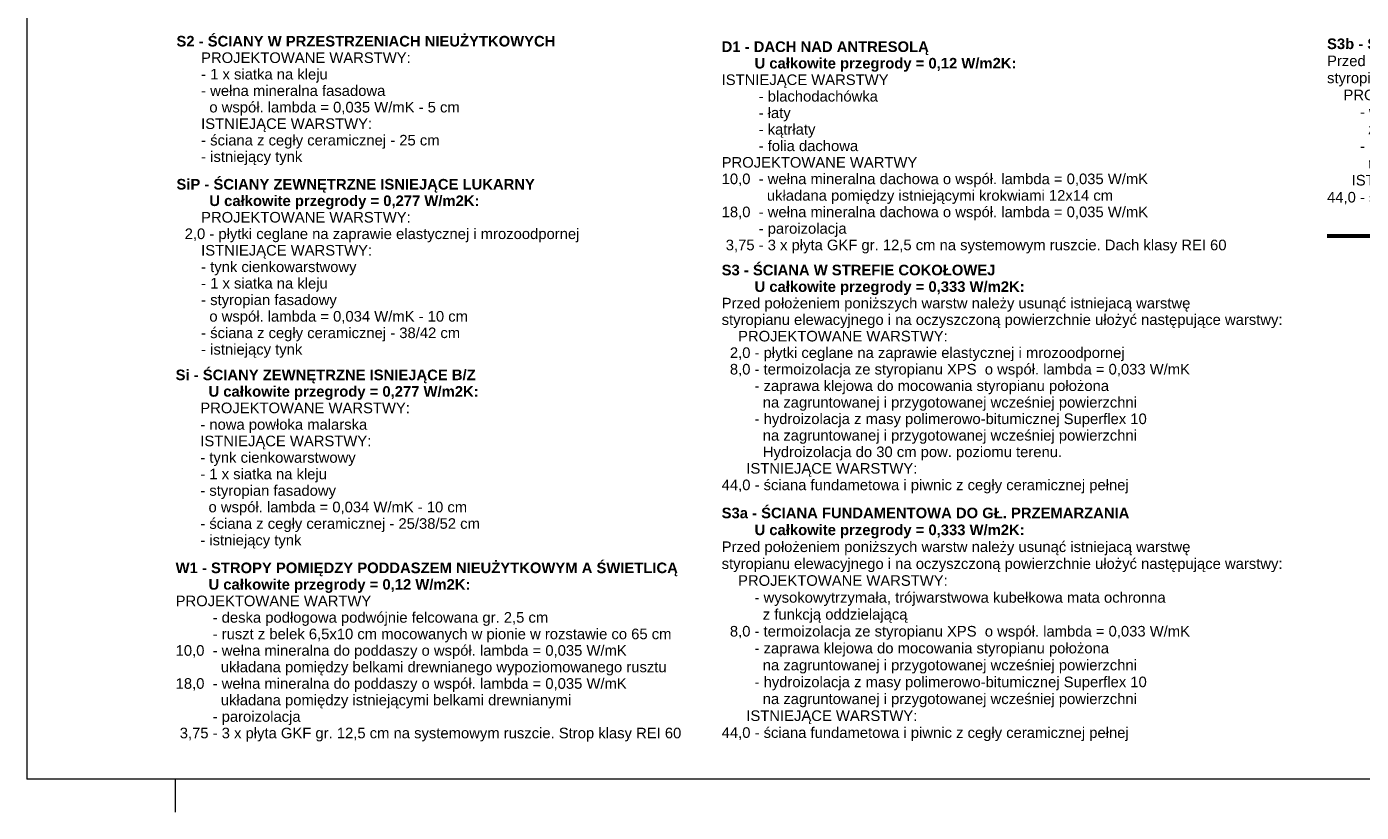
# Model space of a CAD drawing. Extents: x -723047 to -356759, y -30024 to 53940.
# Tile 1 of 121: x -723047 to -702887, y -27077 to -15207. Entities that reach past the tile are written whole.
import ezdxf

# ---------------------------------------------------------------- set-up
doc = ezdxf.new("R2010")
doc.units = 0
doc.header["$MEASUREMENT"] = 0
for name, color, linetype, lineweight in [('Arch opisy_Nr_Pióra__5', 7, 'Continuous', 13), ('Arch opisy_Nr_Pióra__6', 7, 'Continuous', 13), ('ARCH TABELA_Nr_Pióra__21', 7, 'Continuous', 9), ('INWENT.ŚCIANY_Nr_Pióra__20', 1, 'Continuous', 60)]:
    doc.layers.add(name, color=color, linetype=linetype, lineweight=lineweight)
doc.styles.add('GENERATED_STYLE_11', font='arial.ttf')

msp = doc.modelspace()

# ---------------------------------------------------------------- linework, layer by layer
at = {"layer": 'ARCH TABELA_Nr_Pióra__21', "linetype": 'Continuous'}
for p, q in [((-723047, 1872.9), (-723047, -26577.1)), ((-682297, -26577.1), (-723047, -26577.1)), ((-720797, -27077.1), (-720797, -26577.1)), ((-720797, -27077.1), (-720797, -26577.1))]:
    msp.add_line(p, q, dxfattribs=at)
at = {"layer": 'INWENT.ŚCIANY_Nr_Pióra__20', "linetype": 'Continuous'}
msp.add_line((-702284.2, -18372.5), (-703404.2, -18372.5), dxfattribs=at)

# ---------------------------------------------------------------- texts
at = {"layer": 'Arch opisy_Nr_Pióra__5', "linetype": 'Continuous', "char_height": 160, "attachment_point": 1, "style": 'GENERATED_STYLE_11'}
for s, insert, width, line_spacing_factor in [('\\A1;{\\fArial|b1|i0|c0|p38;S2 - ŚCIANY W PRZESTRZENIACH NIEUŻYTKOWYCH\\P\\fArial|b0|i0|c0|p38;      PROJEKTOWANE WARSTWY:\\P      - 1 x siatka na kleju\\P      - wełna mineralna fasadowa \\P        o współ. lambda = 0,035 W/mK - 5 cm  \\P      ISTNIEJĄCE WARSTWY:\\P      - ściana z cegły ceramicznej - 25 cm\\P      - istniejący tynk}', (-720784.6, -15345.8), 7802.027, 0.934527), ('\\A1;{\\fArial|b1|i0|c0|p38;S3b - ŚCIANA FUNDAMENTOWA DO GŁ. PRZEMARZANIA\\P\\fArial|b0|i0|c0|p38;Przed położeniem poniższych warstw należy usunąć istniejacą warstwę\\Pstyropianu elewacyjnego i na oczyszczoną powierzchnie ułożyć następujące warstwy:  \\P    PROJEKTOWANE WARSTWY:\\P        - wysokowytrzymała, trójwarstwowa kubełkowa mata ochronna \\P          z funkcją oddzielającą\\P        - hydroizolacja z masy polimerowo-bitumicznej Superflex 10\\P          na zagruntowanej i przygotowanej wcześniej powierzchni\\P      ISTNIEJĄCE WARSTWY:\\P44,0 - ściana fundametowa i piwnic z cegły ceramicznej pełnej}', (-703404.2, -15385.4), 9728.552, 0.965723), ('\\A1;{\\fArial|b1|i0|c0|p38;SiP - ŚCIANY ZEWNĘTRZNE ISNIEJĄCE LUKARNY\\P        U całkowite przegrody = 0,277 W/m2K:\\P\\fArial|b0|i0|c0|p38;      PROJEKTOWANE WARSTWY:\\P  2,0 - płytki ceglane na zaprawie elastycznej i mrozoodpornej \\P      ISTNIEJĄCE WARSTWY:\\P      - tynk cienkowarstwowy \\P      - 1 x siatka na kleju\\P      - styropian fasadowy\\P        o współ. lambda = 0,034 W/mK - 10 cm  \\P      - ściana z cegły ceramicznej - 38/42 cm\\P      - istniejący tynk}', (-720784.6, -17507.2), 7802.027, 0.935281), ('\\A1;{\\fArial|b1|i0|c0|p38;S3 - ŚCIANA W STREFIE COKOŁOWEJ\\P        U całkowite przegrody = 0,333 W/m2K:\\P\\fArial|b0|i0|c0|p38;Przed położeniem poniższych warstw należy usunąć istniejacą warstwę\\Pstyropianu elewacyjnego i na oczyszczoną powierzchnie ułożyć następujące warstwy:  \\P    PROJEKTOWANE WARSTWY:\\P  2,0 - płytki ceglane na zaprawie elastycznej i mrozoodpornej \\P  8,0 - termoizolacja ze styropianu XPS  o współ. lambda = 0,033 W/mK\\P        - zaprawa klejowa do mocowania styropianu położona\\P          na zagruntowanej i przygotowanej wcześniej powierzchni\\P        - hydroizolacja z masy polimerowo-bitumicznej Superflex 10\\P          na zagruntowanej i przygotowanej wcześniej powierzchni\\P          Hydroizolacja do 30 cm pow. poziomu terenu.\\P      ISTNIEJĄCE WARSTWY:\\P44,0 - ściana fundametowa i piwnic z cegły ceramicznej pełnej}', (-712548.9, -18804), 9728.552, 0.936074), ('\\A1;{\\fArial|b1|i0|c0|p38;Si - ŚCIANY ZEWNĘTRZNE ISNIEJĄCE B/Z\\P        U całkowite przegrody = 0,277 W/m2K:\\P\\fArial|b0|i0|c0|p38;      PROJEKTOWANE WARSTWY:\\P      - nowa powłoka malarska\\P      ISTNIEJĄCE WARSTWY:\\P      - tynk cienkowarstwowy \\P      - 1 x siatka na kleju\\P      - styropian fasadowy\\P        o współ. lambda = 0,034 W/mK - 10 cm  \\P      - ściana z cegły ceramicznej - 25/38/52 cm\\P      - istniejący tynk}', (-720797, -20388), 7802.027, 0.935504), ('\\A1;{\\fArial|b1|i0|c0|p38;S3a - ŚCIANA FUNDAMENTOWA DO GŁ. PRZEMARZANIA\\P        U całkowite przegrody = 0,333 W/m2K:\\P\\fArial|b0|i0|c0|p38;Przed położeniem poniższych warstw należy usunąć istniejacą warstwę\\Pstyropianu elewacyjnego i na oczyszczoną powierzchnie ułożyć następujące warstwy:  \\P    PROJEKTOWANE WARSTWY:\\P        - wysokowytrzymała, trójwarstwowa kubełkowa mata ochronna \\P          z funkcją oddzielającą\\P  8,0 - termoizolacja ze styropianu XPS  o współ. lambda = 0,033 W/mK\\P        - zaprawa klejowa do mocowania styropianu położona\\P          na zagruntowanej i przygotowanej wcześniej powierzchni\\P        - hydroizolacja z masy polimerowo-bitumicznej Superflex 10\\P          na zagruntowanej i przygotowanej wcześniej powierzchni\\P      ISTNIEJĄCE WARSTWY:\\P44,0 - ściana fundametowa i piwnic z cegły ceramicznej pełnej}', (-712548.9, -22474), 9728.552, 0.957062)]:
    msp.add_mtext(s, dxfattribs=dict(at, insert=insert, width=width, line_spacing_factor=line_spacing_factor))
at = {"layer": 'Arch opisy_Nr_Pióra__6', "linetype": 'Continuous', "char_height": 160, "width": 9728.552, "attachment_point": 1, "style": 'GENERATED_STYLE_11'}
for s, insert, line_spacing_factor in [('\\A1;{\\fArial|b1|i0|c0|p38;D1 - DACH NAD ANTRESOLĄ\\P        U całkowite przegrody = 0,12 W/m2K:\\P\\fArial|b0|i0|c0|p38;ISTNIEJĄCE WARSTWY\\P         - blachodachówka\\P         - łaty\\P         - kątrłaty\\P         - folia dachowa\\PPROJEKTOWANE WARTWY\\P10,0  - wełna mineralna dachowa o współ. lambda = 0,035 W/mK\\P           układana pomiędzy istniejącymi krokwiami 12x14 cm\\P18,0  - wełna mineralna dachowa o współ. lambda = 0,035 W/mK\\P         - paroizolacja\\P 3,75 - 3 x płyta GKF gr. 12,5 cm na systemowym ruszcie. Dach klasy REI 60}', (-712548.9, -15428.9), 0.936024), ('\\A1;{\\fArial|b1|i0|c0|p38;W1 - STROPY POMIĘDZY PODDASZEM NIEUŻYTKOWYM A ŚWIETLICĄ\\P        U całkowite przegrody = 0,12 W/m2K:\\P\\fArial|b0|i0|c0|p38;PROJEKTOWANE WARTWY\\P         - deska podłogowa podwójnie felcowana gr. 2,5 cm\\P         - ruszt z belek 6,5x10 cm mocowanych w pionie w rozstawie co 65 cm\\P10,0  - wełna mineralna do poddaszy o współ. lambda = 0,035 W/mK\\P           układana pomiędzy belkami drewnianego wypoziomowanego rusztu \\P18,0  - wełna mineralna do poddaszy o współ. lambda = 0,035 W/mK\\P           układana pomiędzy istniejącymi belkami drewnianymi\\P         - paroizolacja\\P 3,75 - 3 x płyta GKF gr. 12,5 cm na systemowym ruszcie. Strop klasy REI 60}', (-720797, -23303.7), 0.935504)]:
    msp.add_mtext(s, dxfattribs=dict(at, insert=insert, line_spacing_factor=line_spacing_factor))

doc.saveas('drawing.dxf')
